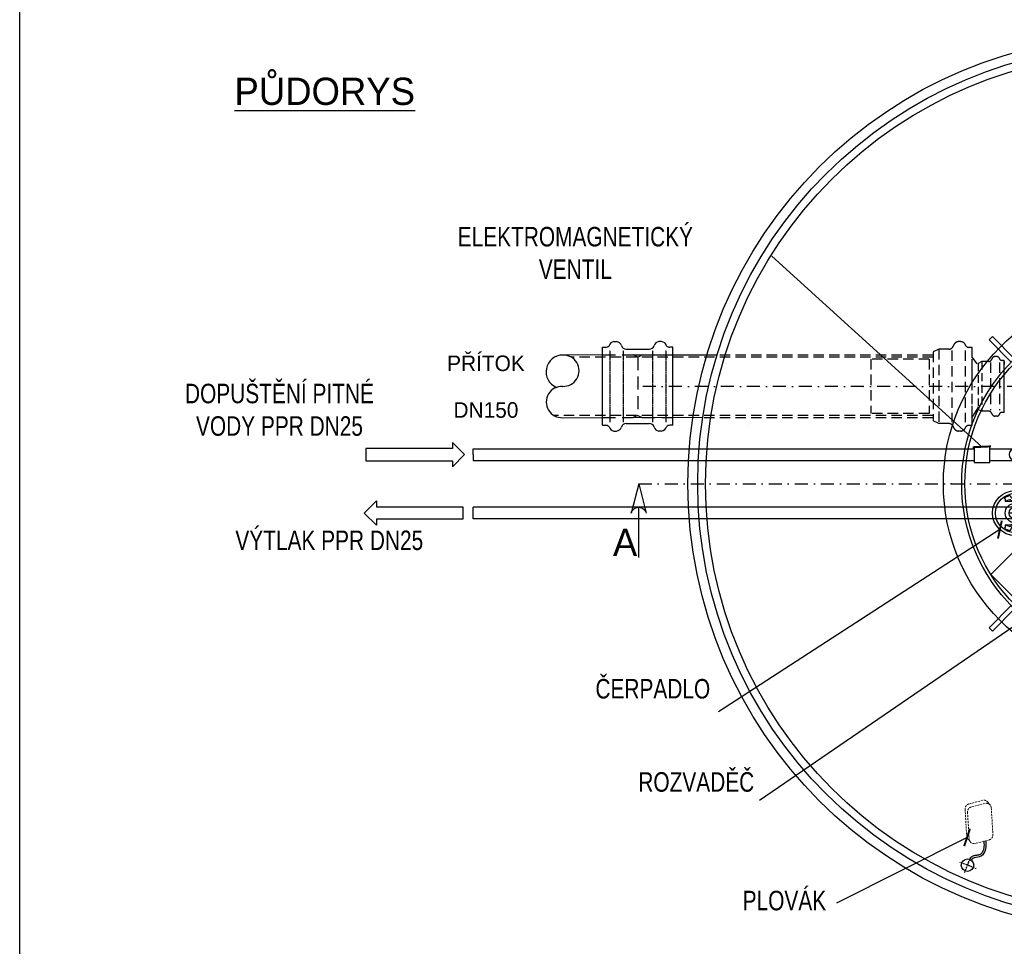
# Model space of a CAD drawing. Header units: millimetres. Extents: x -141570 to 63736, y -255381 to -136000.
# Tile 4 of 35: x -110137 to -106350, y -250232 to -246666. Entities that reach past the tile are written whole.
import ezdxf
from ezdxf.enums import TextEntityAlignment as Align
from ezdxf.lldxf.tags import DXFTag

# ---------------------------------------------------------------- set-up
doc = ezdxf.new("R2010")
doc.units = ezdxf.units.MM
doc.linetypes.add('DASHDOT', pattern=[1, 0.5, -0.25, 0, -0.25])
doc.linetypes.add('DASHED', pattern=[0.75, 0.5, -0.25])
for name, color, linetype in [('4S', 7, 'Continuous'), ('5', 7, 'Continuous'), ('AS-Koty', 7, 'Continuous'), ('AS-Nevid', 241, 'DASHED'), ('AS-Obrys', 7, 'Continuous'), ('AS-Osy', 4, 'DASHDOT'), ('AS-Ramecek', 9, 'Continuous'), ('AS-Text', 7, 'Continuous')]:
    doc.layers.add(name, color=color, linetype=linetype)
doc.layers.add('SRAFY', color=9, linetype='Continuous', lineweight=0)
doc.styles.add('ARIAL', font='arial.ttf', dxfattribs={"width": 0.8})
doc.styles.add('Castelar', font='CASTELAR.TTF')
doc.styles.add('ROMANS', font='ic-romans.shx', dxfattribs={"width": 0.8})
doc.styles.get("Standard").update_dxf_attribs({"font": 'ic-simplex.shx', "width": 0.8})
tags = doc.linetypes.add('HIDDEN2', pattern=[4.7625, 3.175, -1.5875]).pattern_tags.tags
tags[6:7] = [DXFTag(74, 4), DXFTag(75, 0), DXFTag(340, '0'), DXFTag(46, 0.0), DXFTag(50, 0.0), DXFTag(44, 0.0), DXFTag(45, 0.0)]
tags[4:5] = [DXFTag(74, 4), DXFTag(75, 0), DXFTag(340, '0'), DXFTag(46, 0.0), DXFTag(50, 0.0), DXFTag(44, 0.0), DXFTag(45, 0.0)]
doc.dimstyles.new('K25', dxfattribs={"dimtxt": 50, "dimasz": 50, "dimexe": 20, "dimexo": 50, "dimgap": 20, "dimtad": 1, "dimdec": 0, "dimzin": 0, "dimtxsty": 'ROMANS', "dimblk": 'ARCHTICK', "dimcen": -40, "dimclrd": 4, "dimclre": 4, "dimclrt": 7, "dimadec": 0, "dimazin": 0, "dimtfac": 1, "dimtdec": 0, "dimtofl": 0, "dimtmove": 2, "dimatfit": 3, "dimldrblk": 'ARCHTICK', "dimfxl": 1, "dimtolj": 1, "dimarcsym": 0})

# ---------------------------------------------------------------- blocks, each defined once
blk = doc.blocks.new('Razitko')
at = {"layer": 'AS-Ramecek'}
blk.add_lwpolyline([(0, 0), (0, 5940), (4200, 5940), (4200, 0)], close=True, dxfattribs=at)
at = {"style": 'ARIAL'}
blk.add_attdef('31.03.2014', (2518.6, 74.2), '', height=38.4, dxfattribs=at)
at = {"layer": 'AS-Ramecek', "style": 'ARIAL', "flags": 4}
for tag, p in [('AS-REWA_1EO_ECO', (2974.2, 921.1)), ('1510_MM', (2974.2, 780.3)), ('ROZMER', (2974.2, 639.5)), ('VYSKA_VTOK', (2974.2, 498.7)), ('OBJEM', (2974.2, 357.9)), ('HMOTNOST', (2974.2, 217.1))]:
    blk.add_attdef(tag, text='', height=44, dxfattribs=at).set_placement(p, align=Align.MIDDLE_LEFT)
at = {"layer": 'SRAFY', "color": 156}
for tag, height, style, p in [('VYUŽITÍ_DEŠŤOVÝCH_VOD', 72, 'ARIAL', (4030.5, 5632.4)), ('AS-REWA_EO1_ECO', 60, 'Castelar', (4030.5, 5479.3))]:
    blk.add_attdef(tag, text='', height=height, dxfattribs=dict(at, style=style)).set_placement(p, align=Align.RIGHT)
blk = doc.blocks.new('10E007C')
at = {"layer": 'AS-Obrys'}
for p, q in [((-377.6, 369.1), (-369.1, 377.6)), ((-321, 312.5), (-377.6, 369.1)), ((-312.5, 321), (-369.1, 377.6)), ((312.5, 321), (369.1, 377.6)), ((321, 312.5), (377.6, 369.1)), ((369.1, 377.6), (377.6, 369.1)), ((-321, -312.5), (-377.6, -369.1)), ((-312.5, -321), (-369.1, -377.6)), ((312.5, -321), (369.1, -377.6)), ((321, -312.5), (377.6, -369.1)), ((-377.6, -369.1), (-369.1, -377.6)), ((369.1, -377.6), (377.6, -369.1))]:
    blk.add_line(p, q, dxfattribs=at)
for radius in [495, 448, 440]:
    blk.add_circle((0, 0), radius, dxfattribs=at)
blk.add_point((0, 0), dxfattribs=at)
blk = doc.blocks.new('2FC009C')
at = {"layer": 'AS-Nevid', "ltscale": 100}
blk.add_hatch(color=256, dxfattribs=at).paths.add_polyline_path([(-19.8, 51.1), (5.9, 51.1), (-8, 26.9), (-13, 26.9), (-3, 14.2), (7, 26.9), (2, 26.9), (21.7, 61.1), (-4, 61.1), (10, 85.3), (0, 85.3)])
at = {"layer": 'AS-Obrys'}
blk.add_lwpolyline([(-99.5, 0), (99.5, 0), (99.5, 102), (-99.5, 102)], close=True, dxfattribs=at)
blk = doc.blocks.new('ACTRIX_1')
at = {"color": 7, "linetype": 'Continuous', "ltscale": 25.4}
for p, q in [((35, 0), (28.75, 6.25)), ((28.75, 6.25), (28.75, 3.12)), ((28.75, 3.12), (0, 3.12)), ((28.75, -6.25), (35, 0)), ((0, -3.12), (28.75, -3.12)), ((28.75, -3.12), (28.75, -6.25))]:
    blk.add_line(p, q, dxfattribs=at)
at = {"layer": 'AS-Text', "linetype": 'Continuous', "ltscale": 25.4, "flags": 128}
blk.add_lwpolyline([(-15.67, -3.12), (28.75, -3.12), (28.75, -6.25), (35, 0), (28.75, 6.25), (28.75, 3.12), (-15.67, 3.12)], close=True, dxfattribs=at)
at = {"flags": 1}
blk.add_attdef('Text', (0, 0), '', height=0.125, dxfattribs=at)
blk = doc.blocks.new('2FC0094')
at = {"layer": '5', "color": 3}
for p, q in [((138.7, -38.7), (136.8, -35.9)), ((139.5, -34.5), (137.3, -35.9)), ((138.7, -38.7), (138.8, -44.1)), ((138.8, -44.1), (147.9, -41)), ((138.8, -44.1), (157.5, -44.9)), ((142.1, -33.1), (139.5, -34.5)), ((144.7, -32.1), (142.1, -33.1)), ((147.1, -31.4), (144.7, -32.1)), ((149.1, -31.1), (147.1, -31.4)), ((147.9, -41), (149.9, -40.7)), ((150.7, -31.1), (149.1, -31.1)), ((149.9, -40.7), (150.5, -40.7)), ((150.7, -40.7), (150.5, -40.7)), ((151.8, -31.3), (150.7, -31.1)), ((152.1, -41.1), (150.7, -40.7)), ((152.4, -31.6), (151.8, -31.3)), ((152.6, -41.4), (152.1, -41.1)), ((152.8, -32.1), (152.4, -31.6)), ((153.1, -42.3), (152.6, -41.3)), ((153.9, -34.8), (152.8, -32.1)), ((153.2, -42.5), (153.1, -42.3)), ((153.8, -43), (153.2, -42.5)), ((154.6, -36.6), (153.5, -33.9)), ((154.3, -43.2), (153.8, -43)), ((154.5, -43.2), (154.3, -43.2)), ((159, -43.4), (154.4, -43.2)), ((154.7, -36.6), (154.6, -36.6)), ((154.7, -36.6), (158.6, -36.2)), ((158.6, -36.2), (160.5, -36)), ((159, -43.4), (159, -45.2)), ((159, -92.7), (159, -45.2)), ((160.4, -43.2), (160.5, -43.2)), ((160.5, -39.2), (160.5, -27.7)), ((160.5, -36), (160.5, -36)), ((160.5, -39.2), (160.5, -43.2)), ((166.5, -40.3), (166.5, -27.7)), ((166.5, -36.1), (166.6, -36)), ((166.5, -40.3), (166.7, -43.2)), ((168.5, -36.2), (166.6, -36)), ((172.7, -43.2), (168, -43.4)), ((168, -45.2), (168, -43.4)), ((188.3, -44.1), (168, -45)), ((168, -45), (168, -90.7)), ((172.4, -36.6), (168.5, -36.2)), ((173.5, -33.9), (172.4, -36.6)), ((172.4, -36.6), (172.4, -36.6)), ((172.8, -43.2), (172.6, -43.2)), ((173, -43.1), (172.8, -43.2)), ((173.6, -42.8), (173, -43.1)), ((174.5, -31.9), (173.4, -34.6)), ((173.9, -42.3), (173.6, -42.8)), ((174.4, -41.5), (174, -42.3)), ((174.7, -41.3), (174.4, -41.5)), ((175, -31.3), (174.5, -31.8)), ((174.5, -31.8), (174.5, -31.9)), ((176.4, -40.7), (174.7, -41.3)), ((175.9, -31), (175, -31.3)), ((177.4, -30.9), (175.9, -31)), ((176.6, -40.7), (176.3, -40.7)), ((176.6, -40.7), (177.9, -40.8)), ((179.4, -31.1), (177.4, -30.9)), ((177.9, -40.8), (180, -41.2)), ((181.9, -31.6), (179.4, -31.1)), ((180, -41.2), (183.6, -42.4)), ((184.6, -32.6), (181.9, -31.6)), ((183.6, -42.4), (188.3, -44.1)), ((187.3, -34), (184.6, -32.6)), ((190, -35.6), (187.3, -34)), ((188.3, -38.7), (190.3, -35.9)), ((188.3, -44.1), (188.3, -38.7)), ((159, -92.7), (159, -102.1)), ((159, -97.8), (159, -93.1)), ((168, -90.7), (168, -92.7)), ((168, -102.1), (168, -92.7)), ((168, -97.8), (168, -93.1)), ((138.8, -111.3), (137, -114)), ((137.4, -114.3), (140.1, -116)), ((153.9, -105.2), (138.8, -105.9)), ((143.6, -107.6), (138.8, -105.9)), ((138.8, -105.9), (138.8, -111.3)), ((140.1, -116), (142.9, -117.3)), ((142.9, -117.3), (145.6, -118.3)), ((147.1, -108.8), (143.6, -107.6)), ((145.6, -118.3), (148, -118.9)), ((149.2, -109.2), (147.1, -108.8)), ((148, -118.9), (150.1, -119.1)), ((150.5, -109.3), (149.2, -109.2)), ((150.1, -119.1), (151.6, -119)), ((150.5, -109.3), (150.8, -109.3)), ((150.8, -109.3), (152.5, -108.7)), ((151.6, -119), (152.5, -118.6)), ((152.5, -108.7), (152.7, -108.6)), ((152.5, -118.6), (153, -118.2)), ((152.7, -108.7), (153.4, -107)), ((153, -118.1), (154.1, -115.4)), ((153, -118.2), (153, -118.1)), ((153.4, -107), (153.8, -106.2)), ((153.8, -106.2), (153.9, -105.8)), ((153.9, -105.4), (154.1, -104.8)), ((153.9, -105.8), (153.9, -105.4)), ((154.1, -104.8), (154.4, -104.4)), ((154.1, -115.4), (155, -112.5)), ((154.3, -104.5), (154.9, -104.1)), ((154.7, -113.3), (155.6, -110.5)), ((154.9, -104.1), (155.3, -104)), ((155.9, -104), (155.3, -104)), ((155.6, -110.5), (158.8, -110.8)), ((157.3, -103.9), (155.9, -104)), ((158.8, -110.8), (160.5, -110.9)), ((160.5, -110.8), (160.5, -122.3)), ((160.5, -110.8), (163.5, -111.4)), ((163.5, -111.4), (166.5, -110.8)), ((166.5, -110.9), (169.8, -110.7)), ((166.5, -110.8), (166.5, -122.3)), ((171.2, -104), (169.7, -103.9)), ((169.8, -110.7), (171.5, -110.5)), ((171.7, -104), (171.2, -104)), ((171.5, -110.5), (172.7, -114.4)), ((171.8, -104), (172.2, -104.1)), ((172.1, -112.5), (173.4, -116.4)), ((172.2, -104.1), (172.8, -104.5)), ((172.7, -114.4), (173.4, -116.1)), ((172.8, -104.5), (173.1, -105.1)), ((173.1, -105.1), (173.2, -105.4)), ((188.3, -105.9), (173.1, -105.2)), ((173.2, -105.4), (173.3, -106.2)), ((173.3, -106.2), (174.3, -108.4)), ((173.4, -116.4), (174.1, -118.1)), ((174.1, -118.1), (174.5, -118.5)), ((174.3, -108.4), (174.4, -108.6)), ((174.4, -108.6), (174.9, -108.9)), ((174.5, -118.5), (175.1, -118.8)), ((174.9, -108.9), (176.3, -109.3)), ((175.1, -118.8), (176.2, -119.1)), ((176.2, -119.1), (177.8, -119)), ((176.3, -109.3), (176.6, -109.3)), ((177.1, -109.3), (176.5, -109.3)), ((179.1, -109), (177.1, -109.3)), ((177.8, -119), (179.9, -118.7)), ((188.3, -105.9), (179.1, -109)), ((179.9, -118.7), (182.2, -118.1)), ((182.2, -118.1), (184.8, -117)), ((184.8, -117), (187.5, -115.7)), ((187.5, -115.7), (189.7, -114.3)), ((188.3, -111.3), (188.3, -105.9)), ((188.3, -111.3), (190.2, -114.2)), ((163.5, -132.3), (163.5, -132.3)), ((163.5, -133), (163.5, -133))]:
    blk.add_line(p, q, dxfattribs=at)
at = {"layer": '5', "color": 3, "extrusion": (0, 0, -1)}
for p, q in [((160.5, -43.2), (159, -43.4)), ((167, -43.2), (166.7, -43.2)), ((167.9, -43.3), (167, -43.2)), ((168, -43.4), (167.9, -43.3))]:
    blk.add_line(p, q, dxfattribs=at)
for centre, start, end in [((-157.2, -102.1), 180, 267), ((-169.8, -102.1), 273, 0)]:
    blk.add_arc(centre, 1.8, start, end, dxfattribs=at)
at = {"layer": 'AS-Obrys', "color": 3}
for p, q in [((-1225.5, 75), (-1225.5, 90)), ((-1225.5, 90), (58.9, 90)), ((58.9, 95), (58.9, 90)), ((98.9, 95), (58.9, 95)), ((58.9, 90), (58.9, 60)), ((98.9, 55), (98.9, 95)), ((98.9, 90), (163.5, 90)), ((-1225.5, 75), (-1225.5, 60)), ((-1225.5, 60), (58.9, 60)), ((58.9, 60), (58.9, 55)), ((58.9, 55), (98.9, 55)), ((98.9, 60), (163.5, 60)), ((-1225.5, -90), (-1225.5, -60)), ((163.5, -60), (-1225.5, -60)), ((163.5, -90), (-1225.5, -90))]:
    blk.add_line(p, q, dxfattribs=at)
at = {"layer": 'AS-Obrys'}
blk.add_line((178.5, -75), (148.5, -75), dxfattribs=at)
at = {"layer": 'AS-Obrys', "color": 3}
for radius in [57.5, 50, 25, 15]:
    blk.add_circle((163.5, -75), radius, dxfattribs=at)
for start, end in [(90, 270), (270, 90)]:
    blk.add_arc((163.5, 75), 15, start, end, dxfattribs=at)
at = {"layer": 'AS-Obrys'}
blk.add_point((0, 0), dxfattribs=at)
at = {"color": 7, "linetype": 'Continuous', "ltscale": 25.4, "xscale": 5, "yscale": 5, "zscale": 5}
blk.add_blockref('ACTRIX_1', (-1422.6, 75), dxfattribs=at)
at = {"color": 7, "linetype": 'Continuous', "ltscale": 25.4, "extrusion": (0, 0, -1), "xscale": 5, "yscale": 5, "zscale": -5}
blk.add_blockref('ACTRIX_1', (1330.2, -75), dxfattribs=at)
blk = doc.blocks.new('2FC00A4')
at = {"layer": 'AS-Nevid', "lineweight": 18, "ltscale": 10}
for p, q in [((131.8, 58.4), (69.4, 29.4)), ((169.2, 24.7), (147.6, 54.3)), ((126.7, 49.7), (64.3, 20.7)), ((164.1, 16), (142.4, 45.7)), ((64.3, 25), (58.9, 16)), ((81, -28.1), (59.4, 1.6)), ((169.7, 10.2), (164.3, 1.2)), ((159.1, -3.1), (96.7, -32.1))]:
    blk.add_line(p, q, dxfattribs=at)
for centre, start, end in [((132.1, 38.1), 36.1472, 114.9173), ((137.2, 46.8), 36.1472, 114.9173), ((74.8, 17.8), 114.9173, 152.8775), ((69.7, 9.1), 114.9173, 216.1472), ((153.7, 8.5), 294.9173, 36.1472), ((158.9, 17.1), 327.3518, 36.1472), ((91.4, -20.5), 216.1472, 294.9173)]:
    blk.add_arc(centre, 12.8, start, end, dxfattribs=at)
at = {"layer": 'AS-Nevid', "linetype": 'ByBlock', "ltscale": 50}
blk.add_open_spline([(72.6, -16.6), (72.3, -16.8), (71.9, -17), (70.3, -17.7), (69, -18.3), (65.2, -20), (62.8, -21), (57.9, -22.6), (55.6, -23.2), (52.1, -23.6), (51, -23.7), (49, -23.7), (48.1, -23.6), (46.4, -23.4), (45.6, -23.3), (43.2, -22.7), (41.7, -22.3), (39, -21), (37.7, -20.2), (36.4, -19), (36.1, -18.7), (35.6, -18.2), (35.5, -18), (35.1, -17.6), (34.9, -17.3), (34.5, -16.7), (34.3, -16.4), (33.6, -15.4), (33.2, -14.7), (32.4, -13.1), (31.9, -12.2), (31, -10.5), (30.5, -9.6), (29.4, -7.8), (28.8, -6.8), (27.3, -5), (26.5, -4.1), (25.1, -3), (24.6, -2.7), (23.9, -2.2), (23.6, -2), (23, -1.7), (22.7, -1.6), (21.8, -1.2), (21.2, -0.9), (19.7, -0.4), (18.7, -0.2), (17.4, 0.1), (16.9, 0.2), (16.5, 0.3)], degree=3, knots=[0.904907, 0.904907, 0.904907, 0.904907, 2.092618, 2.092618, 6.277854, 6.277854, 14.648327, 14.648327, 23.018799, 23.018799, 27.024923, 27.024923, 30.039872, 30.039872, 33.054822, 33.054822, 38.611326, 38.611326, 44.167831, 44.167831, 45.830336, 45.830336, 46.947602, 46.947602, 48.303284, 48.303284, 49.658966, 49.658966, 52.37033, 52.37033, 55.081694, 55.081694, 57.793057, 57.793057, 60.504421, 60.504421, 63.215785, 63.215785, 64.369996, 64.369996, 65.053429, 65.053429, 65.736861, 65.736861, 67.103727, 67.103727, 69.457783, 69.457783, 70.73586, 70.73586, 70.73586, 70.73586], dxfattribs=at)
blk.add_spline([(75.6, -20.7), (48.8, -28.6), (31.4, -20.9), (21, -6.3), (15.5, -4.6)], degree=3, dxfattribs=at)
at = {"layer": 'AS-Obrys'}
blk.add_circle((0.2, 0), 16, dxfattribs=at)
at = {"layer": 'AS-Osy'}
for p, q in [((-21, 0), (21, 0)), ((0.2, -23.7), (0.2, 21.4))]:
    blk.add_line(p, q, dxfattribs=at)

msp = doc.modelspace()

# ---------------------------------------------------------------- linework, layer by layer
at = {"layer": '4S'}
for p, q in [((-107895.233, -247956.485), (-108049.052, -247956.724)), ((-107455.246, -247956.724), (-107604.559, -247956.724)), ((-108049.052, -248197.796), (-107895.233, -248197.557)), ((-107510.357, -248197.796), (-107604.559, -248197.557))]:
    msp.add_line(p, q, dxfattribs=at)
msp.add_circle((-105842.163, -248452.323), 1725, dxfattribs=at)
at = {"layer": 'AS-Koty'}
for centre, radius, start, end in [((-108048.268, -248021.404), 64.685, 90.694686, 247.308078), ((-108046.206, -248016.992), 60.335, 267.295598, 92.704402), ((-108051.899, -248137.528), 60.335, 87.295598, 272.704402)]:
    msp.add_arc(centre, radius, start, end, dxfattribs=at)
at = {"layer": 'AS-Nevid', "ltscale": 80}
for p, q in [((-106602.761, -247934.001), (-106624.382, -247944.67)), ((-106564.02, -247934.001), (-106602.761, -247934.001)), ((-106602.761, -247934.001), (-106602.761, -248220.518)), ((-106516.992, -247905.245), (-106527.298, -247905.245)), ((-106624.382, -247964.76), (-108016.004, -247964.76)), ((-106624.382, -247956.724), (-107455.246, -247956.724)), ((-106864.018, -247972.169), (-106864.018, -248182.169)), ((-106639.018, -247972.169), (-106864.018, -247972.169)), ((-106639.018, -247972.169), (-106639.018, -248182.169)), ((-106624.382, -247944.67), (-106624.382, -247944.67)), ((-106624.382, -247944.67), (-106624.382, -248209.849)), ((-106552.042, -247939.646), (-106552.042, -248214.873)), ((-106500.869, -247939.646), (-106500.869, -248214.873)), ((-106473.592, -248205.831), (-106473.592, -247948.688)), ((-106402.865, -247985.517), (-106402.865, -248169.002)), ((-106368.75, -247985.517), (-106368.75, -248169.002)), ((-106445.389, -248152.26), (-106451.092, -248152.26)), ((-106624.382, -248189.76), (-108082.101, -248189.76)), ((-106624.382, -248197.796), (-107510.357, -248197.796)), ((-106639.018, -248182.169), (-106864.018, -248182.169)), ((-106624.382, -248206.849), (-106624.382, -248206.849)), ((-106602.761, -248220.518), (-106624.382, -248209.849)), ((-106564.02, -248220.518), (-106602.761, -248220.518)), ((-106516.992, -248249.274), (-106527.298, -248249.274))]:
    msp.add_line(p, q, dxfattribs=at)
at = {"layer": 'AS-Nevid', "ltscale": 60}
for p, q in [((-106473.592, -247927.196), (-106485.063, -247927.196)), ((-106473.592, -248227.323), (-106473.592, -247927.196)), ((-106473.592, -247966.26), (-106451.092, -247996.902)), ((-106379.499, -247962.583), (-106386.369, -247962.583)), ((-106436.678, -247981.754), (-106451.092, -247988.867)), ((-106451.092, -247988.867), (-106451.092, -248165.653)), ((-106451.092, -247988.867), (-106451.092, -247988.867)), ((-106436.678, -247981.754), (-106436.678, -248172.765)), ((-106410.851, -247981.754), (-106436.678, -247981.754)), ((-106350.566, -247977.217), (-106358.213, -247977.217)), ((-106350.566, -248177.302), (-106350.566, -247977.217)), ((-106350.566, -247981.012), (-106350.566, -247993.237)), ((-106350.566, -248161.282), (-106350.566, -247993.237)), ((-106473.592, -248196.617), (-106451.092, -248157.617)), ((-106451.092, -248157.617), (-106473.592, -248196.617)), ((-106436.678, -248172.765), (-106451.092, -248165.653)), ((-106410.851, -248172.765), (-106436.678, -248172.765)), ((-106379.499, -248191.936), (-106386.369, -248191.936)), ((-106350.566, -248177.302), (-106358.213, -248177.302)), ((-106473.592, -248227.323), (-106485.063, -248227.323)), ((-106473.592, -248227.323), (-106473.592, -248227.323))]:
    msp.add_line(p, q, dxfattribs=at)
at = {"layer": 'AS-Nevid', "ltscale": 100}
for p, q in [((-107895.233, -247956.485), (-107777.703, -247956.485)), ((-107760.233, -247964.521), (-107777.703, -247956.485)), ((-107760.233, -247964.521), (-107742.763, -247956.485)), ((-107760.233, -247964.521), (-107760.233, -248189.521)), ((-107742.763, -247956.485), (-107625.233, -247956.485)), ((-107895.233, -248197.557), (-107777.703, -248197.557)), ((-107760.233, -248189.521), (-107777.703, -248197.557)), ((-107760.233, -248189.521), (-107742.763, -248197.557)), ((-107742.763, -248197.557), (-107625.233, -248197.557))]:
    msp.add_line(p, q, dxfattribs=at)
at = {"layer": 'AS-Nevid'}
for p, q in [((-107867.956, -247939.408), (-107867.956, -248214.634)), ((-107816.783, -247939.408), (-107816.783, -248214.634)), ((-107703.682, -247939.408), (-107703.682, -248214.634)), ((-107652.509, -247939.408), (-107652.509, -248214.634))]:
    msp.add_line(p, q, dxfattribs=at)
at = {"layer": 'AS-Nevid', "linetype": 'HIDDEN2', "ltscale": 100}
for radius in [1687.5, 1657.5]:
    msp.add_circle((-105842.163, -248452.323), radius, dxfattribs=at)
at = {"layer": 'AS-Nevid', "ltscale": 80}
for centre, radius, start, end in [((-106564.02, -247914.715), 19.286, 270, 342.188064), ((-106525.24, -247926.356), 21.211, 95.567854, 164.294362), ((-106519.05, -247926.356), 21.211, 12.043899, 84.432146), ((-106564.02, -248239.804), 19.286, 17.811936, 90), ((-106525.24, -248228.163), 21.211, 195.705638, 264.432146), ((-106519.05, -248228.163), 21.211, 275.567854, 347.956101), ((-106485.063, -248246.609), 19.286, 90, 133.368447)]:
    msp.add_arc(centre, radius, start, end, dxfattribs=at)
at = {"layer": 'AS-Nevid', "ltscale": 60}
for centre, radius, start, end in [((-106485.063, -247907.911), 19.286, 226.631553, 270), ((-106410.851, -247968.897), 12.857, 270, 342.188064), ((-106384.997, -247976.658), 14.141, 95.567854, 164.294362), ((-106380.871, -247976.658), 14.141, 12.043899, 84.432146), ((-106358.213, -247964.36), 12.857, 226.631553, 270), ((-106410.851, -248185.623), 12.857, 17.811936, 90), ((-106384.997, -248177.862), 14.141, 195.705638, 264.432146), ((-106380.871, -248177.862), 14.141, 275.567854, 347.956101), ((-106358.213, -248190.159), 12.857, 90, 133.368447)]:
    msp.add_arc(centre, radius, start, end, dxfattribs=at)
msp.add_open_spline([(-106350.461, -247992.484), (-106350.462, -247992.485), (-106350.463, -247992.485), (-106350.479, -247992.497), (-106350.495, -247992.529), (-106350.519, -247992.629), (-106350.527, -247992.671), (-106350.542, -247992.781), (-106350.549, -247992.844), (-106350.558, -247992.971), (-106350.559, -247992.995), (-106350.562, -247993.054), (-106350.563, -247993.086), (-106350.565, -247993.15), (-106350.565, -247993.17), (-106350.565, -247993.205), (-106350.566, -247993.222), (-106350.566, -247993.237)], degree=3, knots=[8.177215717, 8.177215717, 8.177215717, 8.177215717, 8.191799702, 8.191799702, 8.357649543, 8.357649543, 8.440574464, 8.440574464, 8.523499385, 8.523499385, 8.539348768, 8.539348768, 8.555198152, 8.555198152, 8.560190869, 8.560190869, 8.563181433, 8.563181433, 8.563181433, 8.563181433], dxfattribs=at)
at = {"layer": 'AS-Obrys'}
for p, q in [((-107895.233, -248227.084), (-107895.233, -247926.958)), ((-107895.233, -247926.958), (-107883.762, -247926.958)), ((-107851.833, -247905.007), (-107841.527, -247905.007)), ((-107804.804, -247933.763), (-107715.661, -247933.763)), ((-107668.633, -247905.007), (-107678.938, -247905.007)), ((-107625.233, -247926.958), (-107636.703, -247926.958)), ((-107625.233, -248227.084), (-107625.233, -247926.958)), ((-107604.559, -247956.724), (-107777.933, -247956.724)), ((-107604.559, -248197.557), (-107783.617, -248197.796)), ((-106451.092, -248165.653), (-106451.092, -248165.653)), ((-107895.233, -248227.084), (-107883.762, -248227.084)), ((-107804.804, -248220.28), (-107715.661, -248220.28)), ((-107625.233, -248227.084), (-107636.703, -248227.084)), ((-107604.559, -248227.084), (-107604.559, -248227.084)), ((-107334.559, -248227.084), (-107334.559, -248227.084)), ((-107851.833, -248249.036), (-107841.527, -248249.036)), ((-107668.633, -248249.036), (-107678.938, -248249.036))]:
    msp.add_line(p, q, dxfattribs=at)
at = {"layer": 'AS-Obrys', "color": 7, "linetype": 'Continuous'}
msp.add_line((-107625.233, -248205.593), (-107625.233, -247948.449), dxfattribs=at)
at = {"layer": 'AS-Obrys'}
for centre, radius, start, end in [((-107883.762, -247907.672), 19.286, 270, 313.368447), ((-107849.774, -247926.118), 21.211, 95.567854, 167.956101), ((-107843.585, -247926.118), 21.211, 15.705638, 84.432146), ((-107804.804, -247914.477), 19.286, 197.811936, 270), ((-107715.661, -247914.477), 19.286, 270, 342.188064), ((-107676.88, -247926.118), 21.211, 95.567854, 164.294362), ((-107670.691, -247926.118), 21.211, 12.043899, 84.432146), ((-107636.703, -247907.672), 19.286, 226.631553, 270), ((-107883.762, -248246.37), 19.286, 46.631553, 90), ((-107849.774, -248227.924), 21.211, 192.043899, 264.432146), ((-107843.585, -248227.924), 21.211, 275.567854, 344.294362), ((-107804.804, -248239.566), 19.286, 90, 162.188064), ((-107715.661, -248239.566), 19.286, 17.811936, 90), ((-107676.88, -248227.924), 21.211, 195.705638, 264.432146), ((-107670.691, -248227.924), 21.211, 275.567854, 347.956101), ((-107636.703, -248246.37), 19.286, 90, 133.368447)]:
    msp.add_arc(centre, radius, start, end, dxfattribs=at)
msp.add_point((-106894.017, -248077.276), dxfattribs=at)
at = {"layer": 'AS-Osy', "ltscale": 100}
for p, q in [((-103987.099, -248077.339), (-107783.617, -248077.26)), ((-107756.592, -248452.447), (-103927.734, -248452.198))]:
    msp.add_line(p, q, dxfattribs=at)
at = {"layer": 'AS-Text', "color": 7, "linetype": 'Continuous'}
for p, q in [((-107756.592, -248452.447), (-107785.64, -248564.947)), ((-107756.592, -248452.447), (-107727.545, -248564.947)), ((-107756.592, -248735.791), (-107756.592, -248542.447))]:
    msp.add_line(p, q, dxfattribs=at)
at = {"layer": 'AS-Text', "color": 7, "linetype": 'Continuous', "extrusion": (0, 0, -1), "flags": 128}
for points in [[(107785.64, -248564.947), (107783.722, -248559.642), (107780.846, -248554.79), (107777.112, -248550.562), (107772.653, -248547.108), (107767.625, -248544.55), (107762.208, -248542.978), (107756.592, -248542.447)], [(107756.592, -248542.447), (107750.977, -248542.978), (107745.559, -248544.55), (107740.532, -248547.108), (107736.073, -248550.562), (107732.339, -248554.79), (107729.463, -248559.642), (107727.545, -248564.947)]]:
    msp.add_lwpolyline(points, dxfattribs=at)

# ---------------------------------------------------------------- block references
at = {"layer": 'AS-Obrys', "xscale": 1.5, "yscale": 1.5, "zscale": 1.5}
for name, p in [('10E007C', (-105842.163, -248452.323)), ('2FC0094', (-106554.663, -248452.323))]:
    msp.add_blockref(name, p, dxfattribs=at)
for name, p, rotation in [('2FC009C', (-106296.764, -248906.924), 314.9999999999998), ('2FC00A4', (-106492.074, -249919.804), 68.51651500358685)]:
    msp.add_blockref(name, p, dxfattribs=dict(at, rotation=rotation))
at = {"layer": 'AS-Ramecek', "xscale": 1.875, "yscale": 1.875, "zscale": 1.875}
msp.add_blockref('Razitko', (-110137.374, -252113.653), dxfattribs=at)

# ---------------------------------------------------------------- texts
at = {"layer": 'AS-Koty', "color": 7, "char_height": 75, "style": 'ROMANS'}
for s, insert, attachment_point in [('ELEKTROMAGNETICKÝ\\PVENTIL', (-108000.14, -247563.805), 5), ('DOPUŠTĚNÍ PITNÉ\\PVODY PPR DN25 ', (-109138.192, -248167.794), 5), ('VÝTLAK PPR DN25\\P', (-108946.623, -248670.106), 5), ('ČERPADLO', (-107481.542, -249203.255), 3), ('ROZVADĚČ', (-107312.17, -249561.903), 3), ('PLOVÁK', (-107035.527, -250018.204), 3)]:
    msp.add_mtext(s, dxfattribs=dict(at, insert=insert, attachment_point=attachment_point))
at = {"layer": 'AS-Text', "linetype": 'Continuous', "style": 'ROMANS'}
for s, p in [('%%uPŮDORYS', (-109311.3, -246994.445)), ('A', (-107855.713, -248730.304))]:
    msp.add_text(s, height=105, dxfattribs=at).set_placement(p)
for s, p in [('PŘÍTOK', (-108344.126, -248018.514)), ('DN150', (-108344.126, -248198.132))]:
    msp.add_text(s, height=60, dxfattribs=at).set_placement(p, align=Align.CENTER)

# ---------------------------------------------------------------- leaders
at = {"layer": 'AS-Koty'}
for points in [[(-106436.378, -248309.823), (-107245.068, -247576.714)], [(-106367.403, -248628.616), (-107448.971, -249329.922)], [(-106248.358, -248955.33), (-107291.904, -249670.837)], [(-106493.546, -249812.897), (-106995.269, -250065.649)]]:
    msp.add_leader(points, dimstyle='K25', override={"dimgap": 20, "dimtad": 0}, dxfattribs=at)

doc.saveas('drawing.dxf')
